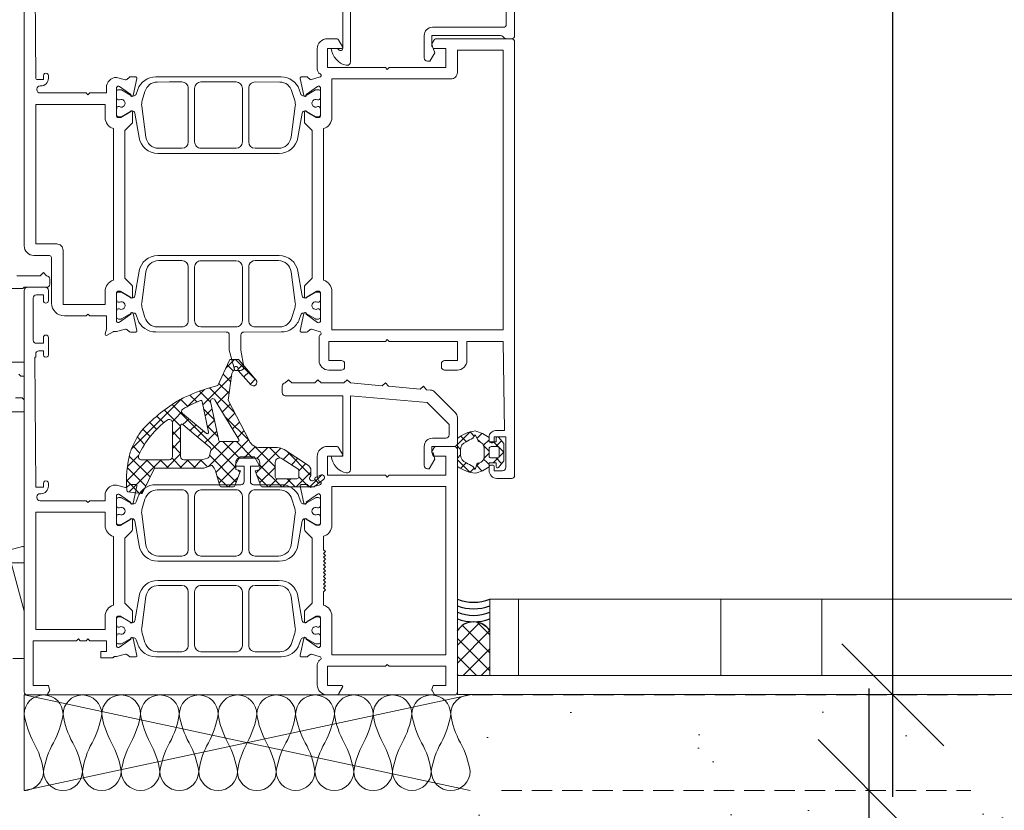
# Model space of a CAD drawing. Header units: millimetres. Extents: x 3652085 to 3778338, y -303702 to -273644.
# Tile 228 of 256: x 3701520 to 3701674, y -287240 to -287115. Entities that reach past the tile are written whole.
import ezdxf

# ---------------------------------------------------------------- set-up
doc = ezdxf.new("R2010")
doc.units = ezdxf.units.MM
doc.header["$PDMODE"] = 34
doc.linetypes.add('HIDDEN2', pattern=[4.7625, 3.175, -1.5875])
for name, color, linetype, lineweight in [('011 Dimension', 16, 'Continuous', 9), ('A-Detl-Thin', 150, 'Continuous', 18), ('DIM-03    (HAUSART)', 111, 'Continuous', 5), ('FINISH-FLOOR   (HAUSART)', 140, 'Continuous', 5), ('G-Detl-Thin', 151, 'Continuous', 25), ('WALL DETAIL (HAUSEART)', 31, 'Continuous', 5)]:
    doc.layers.add(name, color=color, linetype=linetype, lineweight=lineweight)
doc.layers.add('RI-PROFILE', color=7, linetype='Continuous')
doc.layers.add('TRANSOM', color=7, linetype='Continuous')
doc.styles.add('1-20 Eng HA', font='arial.ttf', dxfattribs={"height": 40})
doc.dimstyles.new('1-20 Eng HA', dxfattribs={"dimtxt": 40, "dimasz": 16, "dimexe": 16, "dimexo": 5, "dimgap": 5, "dimtad": 1, "dimdec": 0, "dimlfac": -1, "dimzin": 0, "dimdsep": 46, "dimtxsty": '1-20 Eng HA', "dimblk": 'OBLIQUE', "dimcen": 0.09, "dimdle": 16, "dimclrd": 256, "dimclre": 256, "dimclrt": 256, "dimadec": 0, "dimazin": 0, "dimtfac": 1, "dimtdec": 0, "dimtofl": 0, "dimtmove": 0, "dimatfit": 3, "dimldrblk": 'OBLIQUE', "dimfxl": 1, "dimtolj": 1, "dimtzin": 0, "dimlwe": 0, "dimarcsym": 0})

# ---------------------------------------------------------------- blocks, each defined once
blk = doc.blocks.new('_Oblique')
at = {"color": 0, "linetype": 'ByBlock', "lineweight": -2}
blk.add_line((-0.5, -0.5), (0.5, 0.5), dxfattribs=at)
blk = doc.blocks.new('*D482')
at = {"layer": 'Defpoints', "color": 0, "lineweight": 0, "transparency": 16777216}
for p in [(3701590.24, -287236.42, 14393.65), (3701652.94, -287236.42), (3701590.3, -287306.43)]:
    blk.add_point(p, dxfattribs=at)
at = {"layer": 'DIM-03    (HAUSART)', "lineweight": -2, "transparency": 16777216}
blk.add_line((3701652.94, -287322.43), (3701652.94, -287220.42), dxfattribs=at)
at = {"layer": 'DIM-03    (HAUSART)', "linetype": 'HIDDEN2', "lineweight": 0, "transparency": 16777216}
for p, q in [((3701595.24, -287236.42), (3701668.94, -287236.42)), ((3701595.3, -287306.43), (3701668.94, -287306.43))]:
    blk.add_line(p, q, dxfattribs=at)
at = {"layer": 'DIM-03    (HAUSART)', "lineweight": -2, "transparency": 16777216, "xscale": 16, "yscale": 16, "zscale": 16}
for p, rotation in [((3701652.94, -287236.42), 90), ((3701652.94, -287306.43), 270)]:
    blk.add_blockref('_Oblique', p, dxfattribs=dict(at, rotation=rotation))
at = {"layer": 'DIM-03    (HAUSART)', "lineweight": 0, "transparency": 16777216, "insert": (3701627.51, -287271.42), "char_height": 40, "attachment_point": 5, "rotation": 90, "style": '1-20 Eng HA'}
blk.add_mtext('\\A1;70', dxfattribs=at)
blk = doc.blocks.new('*D487')
at = {"layer": 'Defpoints', "color": 0, "lineweight": 0, "transparency": 16777216}
for p in [(3701585.02, -284941.44, -165606.35), (3701656.69, -284941.44), (3701585.65, -287221.42, -180000)]:
    blk.add_point(p, dxfattribs=at)
at = {"layer": 'DIM-03    (HAUSART)', "lineweight": -2, "transparency": 16777216}
blk.add_line((3701656.69, -287237.42), (3701656.69, -284925.44), dxfattribs=at)
at = {"layer": 'DIM-03    (HAUSART)', "linetype": 'HIDDEN2', "lineweight": 0, "transparency": 16777216}
for p, q in [((3701590.02, -284941.44), (3701672.69, -284941.44)), ((3701590.65, -287221.42), (3701672.69, -287221.42))]:
    blk.add_line(p, q, dxfattribs=at)
at = {"layer": 'DIM-03    (HAUSART)', "lineweight": -2, "transparency": 16777216, "xscale": 16, "yscale": 16, "zscale": 16}
for p, rotation in [((3701656.69, -284941.44), 90), ((3701656.69, -287221.42), 270)]:
    blk.add_blockref('_Oblique', p, dxfattribs=dict(at, rotation=rotation))
at = {"layer": 'DIM-03    (HAUSART)', "lineweight": 0, "transparency": 16777216, "insert": (3701631.27, -286081.43), "char_height": 40, "attachment_point": 5, "rotation": 90, "style": '1-20 Eng HA'}
blk.add_mtext('\\A1;2280', dxfattribs=at)

msp = doc.modelspace()

# ---------------------------------------------------------------- hatches: boundary and pattern name
at = {"layer": 'FINISH-FLOOR   (HAUSART)'}
h = msp.add_hatch(dxfattribs=at)
h.set_pattern_fill('AR-SAND', color=31, scale=0.5)
h.set_pattern_definition([(37.5, (3588762.101, -273794.261), (-0.8000156, 24.470662), [0, -19.304, 0, -21.59, 0, -20.6375]), (7.5, (3588762.1, -273794.26), (22.476164, 35.841255), [0, -10.414, 0, -17.399, 0, -6.6675]), (327.5, (3588746.48, -273794.261), (39.5496185, 0.0718592), [0, -6.35, 0, -22.86, 0, -29.845]), (317.5, (3588746.48, -273794.26), (38.177823, 11.146466), [0, -3.175, 0, -14.986, 0, -17.145])])
h.paths.add_polyline_path([(3701590.3, -287221.37), (3701590.3, -287256.44), (3701951.63, -287256.44), (3701951.63, -287221.37)])
at = {"layer": 'TRANSOM', "linetype": 'Continuous'}
h = msp.add_hatch(dxfattribs=at)
h.set_pattern_fill('_U', color=3, scale=2, angle=45, style=0, double=1, pattern_type=0)
h.set_pattern_definition([(45, (3688142.4866, -285434.009), (-1.41421356, 1.41421356), []), (135, (3688142.4866, -285434.009), (-1.41421356, -1.41421356), [])])
h.paths.add_polyline_path([(3701588.3, -287211.37, -0.559141), (3701593.4, -287211.41), (3701593.4, -287218.37), (3701588.3, -287218.37)])
at = {"layer": 'WALL DETAIL (HAUSEART)'}
h = msp.add_hatch(dxfattribs=at)
h.set_pattern_fill('ANSI32', color=0, scale=5, angle=45)
h.set_pattern_definition([(90, (3585186.52, -277094.26), (-47.625, 0), []), (90, (3585202.395, -277078.386), (-47.625, 0), [])])
h.paths.add_polyline_path([(3701593.4, -287206.39), (3701593.4, -287218.37), (3701951.63, -287218.37), (3701951.63, -287206.4)])

# ---------------------------------------------------------------- linework, layer by layer
at = {"color": 7, "linetype": 'Continuous'}
msp.add_line((3701566.3, -287122.91, -180000), (3701566.3, -287122.91, -180000), dxfattribs=at)
at = {"color": 7, "lineweight": 0, "ltscale": 2}
for p, q in [((3701553.3, -287168.76, -180000), (3701551.95, -287170.11, -180000)), ((3701556.77, -287172.08, -180000), (3701553.45, -287168.76, -180000)), ((3701553.15, -287170.58, -180000), (3701552.18, -287169.61, -180000)), ((3701554.62, -287169.56, -180000), (3701553.86, -287170.32, -180000)), ((3701555.6, -287170.7, -180000), (3701554.79, -287171.51, -180000)), ((3701552.87, -287171.31, -180000), (3701548.32, -287175.86, -180000)), ((3701552.73, -287172.28, -180000), (3701551.51, -287171.07, -180000)), ((3701556.58, -287171.84, -180000), (3701555.8, -287172.63, -180000)), ((3701548.59, -287173.47, -180000), (3701545.87, -287176.19, -180000)), ((3701549.57, -287175.49, -180000), (3701547.82, -287173.74, -180000)), ((3701553.3, -287177.1, -180000), (3701549.41, -287173.21, -180000)), ((3701552.5, -287173.81, -180000), (3701550.6, -287175.7, -180000)), ((3701552.45, -287174.12, -180000), (3701550.85, -287172.52, -180000)), ((3701544.98, -287174.96, -180000), (3701542.27, -287177.67, -180000)), ((3701545.98, -287176.13, -180000), (3701544.86, -287175.02, -180000)), ((3701547.4, -287175.43, -180000), (3701546.31, -287174.35, -180000)), ((3701543.58, -287177.98, -180000), (3701542.3, -287176.7, -180000)), ((3701546.36, -287178.64, -180000), (3701543.54, -287175.82, -180000)), ((3701545.01, -287177.05, -180000), (3701543.98, -287178.08, -180000)), ((3701550.14, -287178.18, -180000), (3701548.46, -287176.49, -180000)), ((3701549.79, -287176.51, -180000), (3701548.69, -287177.61, -180000)), ((3701552.63, -287175.8, -180000), (3701551.4, -287177.03, -180000)), ((3701542.27, -287177.67, -180000), (3701538.7, -287181.24, -180000)), ((3701541.08, -287179.73, -180000), (3701540, -287178.64, -180000)), ((3701542.2, -287178.72, -180000), (3701541.12, -287177.64, -180000)), ((3701543.98, -287178.08, -180000), (3701543.53, -287178.53, -180000)), ((3701544.86, -287179.26, -180000), (3701543.58, -287177.98, -180000)), ((3701545.7, -287178.49, -180000), (3701545.2, -287178.98, -180000)), ((3701546.12, -287178.06, -180000), (3701545.7, -287178.49, -180000)), ((3701547.73, -287180.01, -180000), (3701546.36, -287178.64, -180000)), ((3701550.16, -287178.27, -180000), (3701549.06, -287179.37, -180000)), ((3701555.59, -287181.51, -180000), (3701551.84, -287177.75, -180000)), ((3701553.35, -287177.19, -180000), (3701552.2, -287178.35, -180000)), ((3701554.08, -287178.59, -180000), (3701552.99, -287179.67, -180000)), ((3701540.04, -287180.8, -180000), (3701538.94, -287179.71, -180000)), ((3701544.86, -287179.32, -180000), (3701543.56, -287180.62, -180000)), ((3701544.86, -287181.38, -180000), (3701543.56, -287180.08, -180000)), ((3701547.28, -287179.02, -180000), (3701546.36, -287179.94, -180000)), ((3701548.44, -287179.98, -180000), (3701547.52, -287180.91, -180000)), ((3701553.52, -287185.8, -180000), (3701547.73, -287180.01, -180000)), ((3701550.7, -287180.86, -180000), (3701549.02, -287179.18, -180000)), ((3701550.53, -287180.02, -180000), (3701549.74, -287180.8, -180000)), ((3701554.8, -287179.99, -180000), (3701553.79, -287181, -180000)), ((3701590.25, -287180.17, -180000), (3701589.42, -287181, -180000)), ((3701590.96, -287180.8, -180000), (3701590.31, -287180.15, -180000)), ((3701538.7, -287181.24, -180000), (3701537.14, -287182.8, -180000)), ((3701538.44, -287181.33, -180000), (3701538.06, -287180.94, -180000)), ((3701539.2, -287182.09, -180000), (3701538.44, -287181.33, -180000)), ((3701540.08, -287180.85, -180000), (3701540.04, -287180.8, -180000)), ((3701544.86, -287181.45, -180000), (3701543.56, -287182.75, -180000)), ((3701549.74, -287180.8, -180000), (3701548.68, -287181.87, -180000)), ((3701553.15, -287181.64, -180000), (3701549.23, -287185.56, -180000)), ((3701551.02, -287181.64, -180000), (3701549.6, -287183.07, -180000)), ((3701555.53, -287181.38, -180000), (3701550.39, -287186.52, -180000)), ((3701554.09, -287184.24, -180000), (3701551.49, -287181.64, -180000)), ((3701556.21, -287184.24, -180000), (3701553.61, -287181.64, -180000)), ((3701589.42, -287181, -180000), (3701588.3, -287182.11, -180000)), ((3701589.32, -287181.29, -180000), (3701588.83, -287180.8, -180000)), ((3701589.69, -287181.66, -180000), (3701589.32, -287181.29, -180000)), ((3701592.16, -287180.37, -180000), (3701591.39, -287181.14, -180000)), ((3701591.87, -287181.71, -180000), (3701591.49, -287181.33, -180000)), ((3701593.3, -287181.36, -180000), (3701592.42, -287182.24, -180000)), ((3701593.3, -287181.02, -180000), (3701593.25, -287180.97, -180000)), ((3701595.6, -287183.32, -180000), (3701593.96, -287181.68, -180000)), ((3701595.23, -287181.55, -180000), (3701594.34, -287182.43, -180000)), ((3701538.44, -287183.45, -180000), (3701537.33, -287182.34, -180000)), ((3701544.86, -287183.5, -180000), (3701543.56, -287182.2, -180000)), ((3701556.52, -287182.51, -180000), (3701554.79, -287184.24, -180000)), ((3701559.71, -287185.62, -180000), (3701556.45, -287182.37, -180000)), ((3701556.6, -287182.44, -180000), (3701556.52, -287182.51, -180000)), ((3701558.56, -287182.59, -180000), (3701557.52, -287183.63, -180000)), ((3701560.6, -287182.67, -180000), (3701558.53, -287184.75, -180000)), ((3701560.44, -287184.23, -180000), (3701558.79, -287182.59, -180000)), ((3701565.3, -287186.97, -180000), (3701561.46, -287183.13, -180000)), ((3701588.82, -287182.9, -180000), (3701588.3, -287182.39, -180000)), ((3701593.3, -287183.14, -180000), (3701592.43, -287182.27, -180000)), ((3701595.6, -287183.3, -180000), (3701594.8, -287184.1, -180000)), ((3701539.66, -287184.52, -180000), (3701536.33, -287187.85, -180000)), ((3701538.28, -287183.78, -180000), (3701536.49, -287185.57, -180000)), ((3701541.79, -287184.52, -180000), (3701536.76, -287189.55, -180000)), ((3701540.08, -287187.21, -180000), (3701536.79, -287183.92, -180000)), ((3701540.81, -287185.82, -180000), (3701539.51, -287184.52, -180000)), ((3701542.93, -287185.82, -180000), (3701541.63, -287184.52, -180000)), ((3701544.86, -287183.57, -180000), (3701542.61, -287185.82, -180000)), ((3701545.05, -287185.82, -180000), (3701543.5, -287184.26, -180000)), ((3701546.03, -287184.52, -180000), (3701544.73, -287185.82, -180000)), ((3701547.17, -287185.82, -180000), (3701545.87, -287184.52, -180000)), ((3701548.15, -287184.52, -180000), (3701546.85, -287185.82, -180000)), ((3701549.09, -287185.61, -180000), (3701548, -287184.52, -180000)), ((3701553.6, -287188.01, -180000), (3701549.41, -287183.81, -180000)), ((3701557.52, -287183.63, -180000), (3701556.89, -287184.27, -180000)), ((3701558.53, -287184.75, -180000), (3701557.3, -287185.98, -180000)), ((3701561.95, -287183.45, -180000), (3701560.95, -287184.45, -180000)), ((3701563.24, -287184.28, -180000), (3701562.24, -287185.28, -180000)), ((3701588.82, -287183.72, -180000), (3701588.3, -287184.24, -180000)), ((3701590.26, -287186.46, -180000), (3701588.3, -287184.51, -180000)), ((3701592.96, -287184.92, -180000), (3701592.43, -287184.39, -180000)), ((3701593.3, -287183.48, -180000), (3701592.46, -287184.32, -180000)), ((3701594.71, -287184.19, -180000), (3701593.91, -287184.98, -180000)), ((3701595.25, -287185.1, -180000), (3701594.39, -287184.23, -180000)), ((3701539.39, -287188.64, -180000), (3701536.47, -287185.72, -180000)), ((3701553.52, -287185.52, -180000), (3701550.87, -287188.17, -180000)), ((3701554.17, -287186.45, -180000), (3701553.83, -287186.11, -180000)), ((3701557.23, -287186.05, -180000), (3701556.69, -287186.58, -180000)), ((3701559.53, -287185.87, -180000), (3701557.26, -287188.14, -180000)), ((3701560.72, -287188.76, -180000), (3701557.3, -287185.33, -180000)), ((3701559.71, -287185.69, -180000), (3701559.53, -287185.87, -180000)), ((3701564.53, -287185.11, -180000), (3701563.41, -287186.23, -180000)), ((3701589.67, -287184.98, -180000), (3701588.8, -287185.86, -180000)), ((3701590.94, -287185.84, -180000), (3701590.3, -287186.47, -180000)), ((3701591.79, -287184.99, -180000), (3701591.26, -287185.52, -180000)), ((3701592.17, -287186.25, -180000), (3701591.3, -287185.38, -180000)), ((3701593.3, -287185.26, -180000), (3701592.96, -287184.92, -180000)), ((3701593.3, -287185.6, -180000), (3701593.2, -287185.7, -180000)), ((3701538.42, -287189.79, -180000), (3701536.33, -287187.71, -180000)), ((3701552.24, -287188.76, -180000), (3701550.55, -287187.08, -180000)), ((3701553.86, -287187.29, -180000), (3701552.39, -287188.76, -180000)), ((3701558.6, -287188.76, -180000), (3701556.84, -287187, -180000)), ((3701560.03, -287187.49, -180000), (3701558.76, -287188.76, -180000)), ((3701562.15, -287187.49, -180000), (3701560.88, -287188.76, -180000)), ((3701562.84, -287188.76, -180000), (3701561.58, -287187.49, -180000)), ((3701565.31, -287186.45, -180000), (3701563, -287188.76, -180000)), ((3701564.96, -287188.76, -180000), (3701563.41, -287187.2, -180000)), ((3701567.01, -287186.87, -180000), (3701565.12, -287188.76, -180000)), ((3701566.53, -287188.21, -180000), (3701565.9, -287187.58, -180000)), ((3701539.01, -287189.41, -180000), (3701538.61, -287189.82, -180000))]:
    msp.add_line(p, q, dxfattribs=at)
at = {"color": 7, "lineweight": 0, "ltscale": 2, "elevation": -180000}
for points in [[(3701521.95, -287104.43), (3701522.1, -287124.64, 0.412055), (3701522.3, -287124.83), (3701523.3, -287124.83), (3701523.3, -287124.24, -1.00125), (3701524.1, -287124.23), (3701524.1, -287124.63, -0.414214), (3701522.9, -287125.83), (3701522.8, -287125.83, 0.414214), (3701522.3, -287126.33), (3701522.3, -287126.43, 0.414214), (3701522.8, -287126.93), (3701530, -287126.93), (3701530.3, -287127.23), (3701530.6, -287126.93), (3701533.2, -287126.93), (3701533.2, -287126.09, -0.414214), (3701534.8, -287124.49), (3701536.22, -287124.85, 0.248868), (3701536.4, -287124.81), (3701536.84, -287124.46, -0.171386), (3701536.97, -287124.41), (3701537.8, -287124.41, -0.479656), (3701537.99, -287124.65), (3701537.4, -287127.32, -1.18732), (3701537.03, -287127.2), (3701535.27, -287125.94, 0.522696), (3701534.8, -287126.09), (3701534.8, -287130.6, 0.414214), (3701535, -287130.8), (3701535.35, -287130.8, 0.131688), (3701535.45, -287130.77), (3701536.9, -287129.93, -1), (3701537.3, -287129.93), (3701537.3, -287131.43, -0.17265), (3701537.19, -287131.75), (3701536.1, -287132.84), (3701536.1, -287156.03), (3701537.19, -287157.12, -0.17265), (3701537.3, -287157.43), (3701537.3, -287158.93, -1), (3701536.9, -287158.93), (3701535.45, -287158.1, 0.131688), (3701535.35, -287158.07), (3701535, -287158.07, 0.414214), (3701534.8, -287158.27), (3701534.8, -287162.78, 0.522696), (3701535.27, -287162.93), (3701537.03, -287161.67, -1.18732), (3701537.4, -287161.55), (3701537.99, -287164.22, -0.479656), (3701537.8, -287164.46), (3701536.97, -287164.46, -0.171386), (3701536.84, -287164.41), (3701536.4, -287164.06, 0.248868), (3701536.22, -287164.02), (3701534.8, -287164.38), (3701534.35, -287164.38, 0.131627), (3701534.25, -287164.41), (3701533.3, -287164.96, -0.66317), (3701533.01, -287164.74), (3701533.19, -287164, 0.062522), (3701533.2, -287163.95), (3701533.2, -287161.93), (3701530.6, -287161.93), (3701530.3, -287161.63), (3701530, -287161.93), (3701526.6, -287161.93, -0.41421), (3701524.6, -287159.93), (3701524.6, -287152.93, 0.414214), (3701524.1, -287152.43), (3701521.8, -287152.43, -0.414214), (3701520.3, -287150.93), (3701520.3, -287150.93), (3701520.3, -287093.93, -0.414214)], [(3701595.83, -287096.4), (3701595.99, -287116.13, -0.416523), (3701595.49, -287116.63), (3701584.4, -287116.63, 0.414161), (3701583.1, -287117.93), (3701583.1, -287121.44, 0.414214), (3701583.6, -287121.94), (3701584, -287121.94), (3701584.75, -287120.64), (3701584.39, -287119.64), (3701584.3, -287119.64), (3701584.3, -287117.93), (3701595.09, -287117.93, -0.19885), (3701595.44, -287118.08), (3701595.65, -287118.29, 0.19885), (3701596.01, -287118.43), (3701596.8, -287118.43, 0.414227), (3701597.3, -287117.93), (3701597.3, -287093.93, 0.4142)], [(3701570.3, -287095.64), (3701570.3, -287119.93, -0.739503), (3701569.67, -287120.15, 0.242223), (3701569.26, -287119.94), (3701568.51, -287119.94, 0.326592), (3701570.86, -287122.58, 0.49432), (3701571.5, -287122.08), (3701571.5, -287095.78, -0.416011)]]:
    msp.add_lwpolyline(points, format="xyb", dxfattribs=at)
for points in [[(3701597.3, -287118.93), (3701597.3, -287186.93, -0.414214), (3701596.8, -287187.43), (3701594.5, -287187.43, -0.414214), (3701593.3, -287186.23), (3701593.3, -287185.63, -0.414214), (3701593.6, -287185.33), (3701593.8, -287185.33, -0.414214), (3701594.1, -287185.63), (3701594.1, -287186.23), (3701595.4, -287186.23, 0.414214), (3701595.9, -287185.73), (3701595.9, -287180.93), (3701594.1, -287180.93), (3701594.1, -287181.53, -0.414214), (3701593.8, -287181.83), (3701593.6, -287181.83, -0.414214), (3701593.3, -287181.53), (3701593.3, -287180.93, -0.414214), (3701594.3, -287179.93), (3701595.7, -287179.93), (3701595.5, -287165.93), (3701589.8, -287165.93), (3701589.8, -287168.93, -0.414214), (3701588.3, -287170.43), (3701586.3, -287170.43, -0.414214), (3701585.8, -287169.93), (3701585.8, -287169.43, -0.414214), (3701586.3, -287168.93), (3701588.3, -287168.93), (3701588.3, -287165.93), (3701577.6, -287165.93), (3701577.3, -287165.63), (3701577, -287165.93), (3701568.1, -287165.93), (3701568.1, -287168.93), (3701570.1, -287168.93, -0.414214), (3701570.6, -287169.43), (3701570.6, -287169.93, -0.414214), (3701570.1, -287170.43), (3701568.1, -287170.43, -0.414214), (3701566.6, -287168.93), (3701566.6, -287165.14, -0.299438), (3701566.72, -287164.96, 0.8147), (3701566.6, -287164.38), (3701565.38, -287164.02, 0.248868), (3701565.2, -287164.06), (3701564.76, -287164.42, -0.171386), (3701564.63, -287164.46), (3701563.8, -287164.46, -0.479656), (3701563.61, -287164.22), (3701564.2, -287161.55, -1.18732), (3701564.57, -287161.67), (3701566.33, -287162.94, 0.522696), (3701566.8, -287162.78), (3701566.8, -287158.27, 0.414214), (3701566.6, -287158.07), (3701566.25, -287158.07, 0.131688), (3701566.15, -287158.1), (3701564.7, -287158.94, -1), (3701564.3, -287158.94), (3701564.3, -287157.44, -0.17265), (3701564.41, -287157.12), (3701565.5, -287156.03), (3701565.5, -287132.84), (3701564.41, -287131.75, -0.17265), (3701564.3, -287131.43), (3701564.3, -287129.93, -1), (3701564.7, -287129.93), (3701566.15, -287130.77, 0.131688), (3701566.25, -287130.8), (3701566.6, -287130.8, 0.414214), (3701566.8, -287130.6), (3701566.8, -287126.08, 0.522696), (3701566.33, -287125.93), (3701564.57, -287127.2, -1.18732), (3701564.2, -287127.32), (3701563.61, -287124.65, -0.479656), (3701563.8, -287124.41), (3701564.63, -287124.41, -0.171386), (3701564.76, -287124.45), (3701565.2, -287124.81, 0.248868), (3701565.38, -287124.84), (3701566.6, -287124.48, 0.879905), (3701566.68, -287123.89, -0.186234), (3701566.56, -287123.81, -0.146116), (3701566.3, -287122.93), (3701566.3, -287120.03, -0.414214), (3701567.9, -287118.43), (3701569.29, -287118.43, -0.267946), (3701569.72, -287118.68), (3701570.27, -287119.63, -0.57735), (3701570.1, -287119.93), (3701567.9, -287119.93), (3701567.9, -287122.93), (3701577, -287122.93), (3701577.3, -287123.23), (3701577.6, -287122.93), (3701586.5, -287122.93), (3701586.5, -287119.93), (3701584.5, -287119.93), (3701584.32, -287119.26, -0.198991), (3701584.34, -287119.11), (3701584.59, -287118.68, -0.267858), (3701585.02, -287118.43), (3701596.8, -287118.43, -0.414214), (3701597.3, -287118.93)], [(3701595.5, -287142.18), (3701595.5, -287120.23), (3701588.3, -287120.23), (3701588.3, -287123.73, -0.414214), (3701587.3, -287124.73), (3701568.6, -287124.73), (3701568.6, -287130.8, -0.333976), (3701567.3, -287132.53), (3701567.3, -287156.34, -0.333976), (3701568.6, -287158.07), (3701568.6, -287164.13), (3701595.5, -287164.13), (3701595.5, -287142.18)], [(3701540.94, -287124.42), (3701560.66, -287124.42, -0.315172), (3701563.48, -287126.39), (3701563.74, -287127.1, 0.466299), (3701564.46, -287127.36), (3701566.01, -287126.46, -0.131644), (3701566.11, -287126.43), (3701566.5, -287126.43, -0.414214), (3701566.8, -287126.73), (3701566.8, -287127.6), (3701566.75, -287127.87, -0.363799), (3701566.55, -287128.03), (3701566.34, -287128.03, 1.696128), (3701566.34, -287129.08), (3701566.55, -287129.08, -0.363979), (3701566.75, -287129.25), (3701566.8, -287129.52), (3701566.8, -287130.38, -0.414214), (3701566.5, -287130.68), (3701566.11, -287130.68, -0.131641), (3701566.01, -287130.66), (3701564.5, -287129.78, 0.127337), (3701564.4, -287129.75), (3701564.35, -287129.75, 0.363431), (3701563.96, -287130.08), (3701563.27, -287133.94, -0.363431), (3701560.32, -287136.42), (3701541.28, -287136.42, -0.363431), (3701538.33, -287133.94), (3701537.64, -287130.08, 0.363431), (3701537.25, -287129.75), (3701537.2, -287129.75, 0.127337), (3701537.1, -287129.78), (3701535.59, -287130.66, -0.131641), (3701535.49, -287130.68), (3701535.1, -287130.68, -0.414214), (3701534.8, -287130.38), (3701534.8, -287129.52), (3701534.85, -287129.25, -0.363979), (3701535.04, -287129.08), (3701535.26, -287129.08, 1.696128), (3701535.26, -287128.03), (3701535.04, -287128.03, -0.363799), (3701534.85, -287127.87), (3701534.8, -287127.6), (3701534.8, -287126.73, -0.414214), (3701535.1, -287126.43), (3701535.49, -287126.43, -0.131644), (3701535.59, -287126.46), (3701537.14, -287127.36, 0.466299), (3701537.86, -287127.1), (3701538.12, -287126.39, -0.315172), (3701540.94, -287124.42)], [(3701543.12, -287125.21), (3701541.19, -287125.22, 0.338057), (3701539.26, -287126.69), (3701538.82, -287128.14, 0.107262), (3701538.75, -287128.99), (3701539.41, -287133.88, 0.375764), (3701541.39, -287135.62), (3701545.05, -287135.62, 0.414082), (3701546.05, -287134.62), (3701546.05, -287126.21, 0.414362), (3701545.05, -287125.21), (3701543.12, -287125.21)], [(3701550.8, -287125.21), (3701548.05, -287125.21, 0.414065), (3701547.05, -287126.21), (3701547.05, -287134.61, 0.414345), (3701548.05, -287135.61), (3701553.55, -287135.61, 0.414082), (3701554.55, -287134.61), (3701554.55, -287126.21, 0.41423), (3701553.55, -287125.21), (3701550.8, -287125.21)], [(3701558.38, -287135.62), (3701560.21, -287135.62, 0.375764), (3701562.19, -287133.88), (3701562.85, -287128.99, 0.107262), (3701562.78, -287128.14), (3701562.34, -287126.69, 0.338057), (3701560.41, -287125.22), (3701556.55, -287125.21, 0.414362), (3701555.55, -287126.21), (3701555.55, -287134.62, 0.414082), (3701556.55, -287135.62), (3701558.38, -287135.62)], [(3701522.1, -287139.68), (3701522.1, -287150.63), (3701525.4, -287150.63, -0.414214), (3701526.4, -287151.63), (3701526.4, -287160.13), (3701533, -287160.13), (3701533, -287158.07, -0.333976), (3701534.3, -287156.34), (3701534.3, -287132.53, -0.333976), (3701533, -287130.8), (3701533, -287128.73), (3701522.1, -287128.73), (3701522.1, -287139.68)], [(3701541.28, -287152.45), (3701560.32, -287152.45, -0.363431), (3701563.27, -287154.93), (3701563.96, -287158.78, 0.363431), (3701564.35, -287159.11), (3701564.4, -287159.11, 0.127337), (3701564.5, -287159.09), (3701566.01, -287158.21, -0.131641), (3701566.11, -287158.18), (3701566.5, -287158.18, -0.414214), (3701566.8, -287158.48), (3701566.8, -287159.35), (3701566.75, -287159.62, -0.363979), (3701566.55, -287159.78), (3701566.34, -287159.78, 1.696128), (3701566.34, -287160.83), (3701566.55, -287160.83, -0.363799), (3701566.75, -287161), (3701566.8, -287161.27), (3701566.8, -287162.13, -0.414214), (3701566.5, -287162.43), (3701566.11, -287162.43, -0.131644), (3701566.01, -287162.41), (3701564.46, -287161.51, 0.466299), (3701563.74, -287161.77), (3701563.48, -287162.48, -0.153856), (3701562.38, -287163.91, -0.153856), (3701560.66, -287164.45), (3701554.8, -287164.46, 0.413718), (3701554.3, -287164.96), (3701554.3, -287167.33), (3701554.77, -287169.9, -0.464204), (3701554.27, -287170.48), (3701553.35, -287170.48), (3701552.5, -287167.33), (3701552.5, -287164.96, 0.414112), (3701552.01, -287164.46), (3701540.94, -287164.45, -0.315172), (3701538.12, -287162.48), (3701537.86, -287161.77, 0.466299), (3701537.14, -287161.51), (3701535.59, -287162.41, -0.131644), (3701535.49, -287162.43), (3701535.1, -287162.43, -0.414214), (3701534.8, -287162.13), (3701534.8, -287161.27), (3701534.85, -287161, -0.363799), (3701535.04, -287160.83), (3701535.26, -287160.83, 1.696128), (3701535.26, -287159.78), (3701535.04, -287159.78, -0.363979), (3701534.85, -287159.62), (3701534.8, -287159.35), (3701534.8, -287158.48, -0.414214), (3701535.1, -287158.18), (3701535.49, -287158.18, -0.131641), (3701535.59, -287158.21), (3701537.1, -287159.09, 0.127337), (3701537.2, -287159.11), (3701537.25, -287159.11, 0.363431), (3701537.64, -287158.78), (3701538.33, -287154.93, -0.363431), (3701541.28, -287152.45)], [(3701543.12, -287163.65), (3701545.05, -287163.66, 0.414362), (3701546.05, -287162.66), (3701546.05, -287154.25, 0.414082), (3701545.05, -287153.25), (3701541.39, -287153.25, 0.375764), (3701539.41, -287154.99), (3701538.75, -287159.88, 0.107262), (3701538.82, -287160.72), (3701539.26, -287162.18, 0.338057), (3701541.19, -287163.65), (3701543.12, -287163.65)], [(3701554.55, -287154.26, 0.414082), (3701553.55, -287153.26), (3701548.05, -287153.26, 0.414345), (3701547.05, -287154.26), (3701547.05, -287162.66, 0.414065), (3701548.05, -287163.66), (3701553.55, -287163.66, 0.41423), (3701554.55, -287162.66), (3701554.55, -287154.26)], [(3701556.55, -287153.25, 0.303255), (3701555.62, -287153.87, 0.098463), (3701555.55, -287154.25), (3701555.55, -287162.66, 0.414362), (3701556.55, -287163.66), (3701560.41, -287163.65, 0.338057), (3701562.34, -287162.18), (3701562.78, -287160.72, 0.107262), (3701562.85, -287159.88), (3701562.19, -287154.99, 0.375764), (3701560.21, -287153.25), (3701556.55, -287153.25)], [(3701520.3, -287220.93), (3701520.3, -287157.93, -0.414214), (3701520.8, -287157.43), (3701523.6, -287157.43, -0.414214), (3701524.1, -287157.93), (3701524.1, -287159.53, -1), (3701523.3, -287159.53), (3701523.3, -287158.63), (3701522.2, -287158.63, 0.414214), (3701521.7, -287159.13), (3701521.7, -287165.73, 0.414214), (3701522.2, -287166.23), (3701523.3, -287166.23), (3701523.3, -287165.33, -1), (3701524.1, -287165.33), (3701524.1, -287168.03, -1.00001), (3701523.3, -287168.03), (3701523.3, -287167.43), (3701522.6, -287167.43, 0.414214), (3701522.1, -287167.93), (3701522.1, -287168.43), (3701521.95, -287168.43), (3701522.1, -287188.83), (3701523.3, -287188.83), (3701523.3, -287188.24, -1.00125), (3701524.1, -287188.23), (3701524.1, -287188.63, -0.414214), (3701522.9, -287189.83), (3701522.8, -287189.83, 0.414214), (3701522.3, -287190.33), (3701522.3, -287190.43, 0.414214), (3701522.8, -287190.93), (3701530, -287190.93), (3701530.3, -287191.23), (3701530.6, -287190.93), (3701533, -287190.93), (3701533, -287190.09, -0.414214), (3701534.6, -287188.49), (3701534.8, -287188.49), (3701536.22, -287188.85, 0.248868), (3701536.4, -287188.81), (3701536.84, -287188.46, -0.171386), (3701536.97, -287188.41), (3701537.8, -287188.41, -0.479656), (3701537.99, -287188.65), (3701537.4, -287191.32, -1.18732), (3701537.03, -287191.2), (3701535.27, -287189.94, 0.522696), (3701534.8, -287190.09), (3701534.8, -287194.6, 0.414214), (3701535, -287194.8), (3701535.35, -287194.8, 0.131688), (3701535.45, -287194.77), (3701536.9, -287193.93, -1), (3701537.3, -287193.93), (3701537.3, -287195.43, -0.198912), (3701537.15, -287195.79), (3701536.1, -287196.84), (3701536.1, -287207.03), (3701537.19, -287208.12, -0.17265), (3701537.3, -287208.43), (3701537.3, -287209.93, -1), (3701536.9, -287209.93), (3701535.45, -287209.1, 0.131688), (3701535.35, -287209.07), (3701535, -287209.07, 0.414214), (3701534.8, -287209.27), (3701534.8, -287213.78, 0.522696), (3701535.27, -287213.93), (3701537.03, -287212.67, -1.18732), (3701537.4, -287212.55), (3701537.99, -287215.22, -0.479656), (3701537.8, -287215.46), (3701536.97, -287215.46, -0.171386), (3701536.84, -287215.41), (3701536.4, -287215.06, 0.248868), (3701536.22, -287215.02), (3701534.8, -287215.38), (3701534.4, -287215.38, -0.414214), (3701534.2, -287215.58), (3701532.3, -287215.58), (3701532.3, -287214.58), (3701533.2, -287214.58), (3701533.2, -287212.93), (3701530.6, -287212.93), (3701530.3, -287212.63), (3701530, -287212.93), (3701529.1, -287212.93), (3701528.8, -287212.63), (3701528.5, -287212.93), (3701521.7, -287212.93), (3701521.7, -287219.93), (3701524.11, -287219.93), (3701524.29, -287220.6, -0.198674), (3701524.27, -287220.76), (3701524.03, -287221.18, -0.267999), (3701523.59, -287221.43), (3701520.8, -287221.43, -0.414214), (3701520.3, -287220.93)], [(3701536.95, -287183.32, -0.037771), (3701537.7, -287181.57, -0.037771), (3701538.71, -287179.96, -0.034603), (3701541.35, -287177.45, -0.034603), (3701544.3, -287175.33, -0.03401), (3701546.28, -287174.36, -0.042848), (3701550.7, -287172.86), (3701552.51, -287168.88, -0.293706), (3701552.7, -287168.76), (3701553.85, -287168.76, -0.219109), (3701554, -287168.83), (3701556.71, -287172, -0.98769), (3701555.89, -287172.73), (3701553.88, -287170.49, -0.214808), (3701553.85, -287170.41), (3701553.88, -287170.19, 1.000177), (3701553.28, -287170.13), (3701553.25, -287170.41, -0.203939), (3701553.15, -287170.58, 0.194807), (3701552.92, -287170.97), (3701552.3, -287175.16), (3701555.59, -287181.51, 0.137361), (3701556.33, -287182.3, 0.137361), (3701557.37, -287182.59), (3701560.03, -287182.59, -0.144471), (3701561.12, -287182.91), (3701564.78, -287185.28, -0.267949), (3701565.31, -287186.19), (3701565.31, -287186.89, -0.196262), (3701565.22, -287187.11, 1.358418), (3701565.93, -287187.48, -0.245415), (3701566.11, -287187.25), (3701566.84, -287186.91, -0.889946), (3701567.28, -287187.62), (3701565.95, -287188.67, -0.168878), (3701565.69, -287188.76), (3701557.63, -287188.76, -0.315341), (3701557.43, -287188.62), (3701556.56, -287186.23), (3701557.3, -287186.03), (3701557.3, -287185.02, 0.212432), (3701556.86, -287184.24), (3701553.96, -287184.24, 0.150444), (3701553.59, -287184.67, 0.093981), (3701553.52, -287185.02), (3701553.52, -287186.03), (3701554.25, -287186.23), (3701553.38, -287188.62, -0.315299), (3701553.18, -287188.76), (3701551.19, -287188.76, -0.334813), (3701550.99, -287188.61), (3701550.32, -287186.27, 0.125222), (3701549.82, -287185.42, 0.288651), (3701549.72, -287185.39), (3701548.48, -287185.82), (3701540.75, -287185.82), (3701538.87, -287189.71, -0.326691), (3701538.66, -287189.82), (3701536.56, -287189.52, -0.34898), (3701536.39, -287189.34, -0.088383), (3701536.95, -287183.32)], [(3701547.02, -287178.8), (3701548.91, -287180.37, 0.319056), (3701549.14, -287180.39, 0.319056), (3701549.23, -287180.17), (3701548.22, -287175.35, 0.465262), (3701547.95, -287175.2, 0.044321), (3701545.21, -287176.58, 0.519599), (3701545.13, -287177.23), (3701547.02, -287178.8)], [(3701550.83, -287181.49, 0.354754), (3701551.03, -287181.64), (3701553.83, -287181.64, 0.583728), (3701554, -287181.34), (3701550.24, -287175.1, 0.844982), (3701549.55, -287175.37), (3701550.83, -287181.49)], [(3701542.76, -287178.28, 0.128799), (3701538.26, -287183.82, 0.539644), (3701538.72, -287184.52), (3701543.06, -287184.52, 0.414225), (3701543.56, -287184.02), (3701543.56, -287178.68, 0.614186), (3701542.76, -287178.28)], [(3701547.32, -287180.74), (3701545.19, -287178.97, 0.635189), (3701544.86, -287179.12), (3701544.86, -287184.02, 0.41422), (3701545.36, -287184.52), (3701548.17, -287184.52), (3701548.34, -287184.49), (3701549.06, -287184.24, 0.251568), (3701549.38, -287183.9), (3701549.61, -287183.02, 0.290915), (3701549.45, -287182.51), (3701547.32, -287180.74)], [(3701591.09, -287179.99, 0.069459), (3701589.61, -287180.39, 0.069459), (3701588.3, -287181.18, -0.000593), (3701588.3, -287185.54, 0.122996), (3701591.09, -287186.63, 0.041051), (3701592.24, -287186.22, 0.041051), (3701593.3, -287185.63), (3701593.3, -287184.98), (3701594.4, -287184.98), (3701594.4, -287185.57, 0.680876), (3701594.75, -287185.71), (3701595.6, -287184.68), (3701595.6, -287181.98), (3701594.75, -287180.96, 0.680876), (3701594.4, -287181.1), (3701594.4, -287181.68), (3701593.3, -287181.68), (3701593.3, -287181, 0.083739), (3701591.09, -287179.99)], [(3701588.82, -287182.98, -0.327724), (3701589.67, -287181.67, 0.018786), (3701590.72, -287181.12), (3701591.09, -287180.61), (3701591.4, -287181.16, -0.004698), (3701591.65, -287181.65, -0.188328), (3701592.28, -287182.02, -0.16928), (3701592.5, -287182.64), (3701592.5, -287184.03, -0.162938), (3701592.3, -287184.63, -0.194317), (3701591.66, -287185.02, -0.010338), (3701591.4, -287185.05), (3701591.09, -287186.05), (3701590.71, -287185.54, -0.002095), (3701589.72, -287185, -0.349495), (3701588.82, -287183.69), (3701588.82, -287182.98)], [(3701588.3, -287182.92), (3701588.3, -287220.92, -0.198913), (3701588.15, -287221.28, -0.198913), (3701587.8, -287221.42), (3701585.02, -287221.42, -0.267858), (3701584.59, -287221.17), (3701584.34, -287220.74, -0.198991), (3701584.32, -287220.59), (3701584.5, -287219.92), (3701586.5, -287219.92), (3701586.5, -287216.92), (3701577.6, -287216.92), (3701577.3, -287216.62), (3701577, -287216.92), (3701567.9, -287216.92), (3701567.9, -287219.92), (3701570.1, -287219.92, -0.57735), (3701570.27, -287220.22), (3701569.72, -287221.17, -0.267946), (3701569.29, -287221.42), (3701567.9, -287221.42, -0.413824), (3701566.3, -287219.82), (3701566.3, -287216.92, -0.146116), (3701566.56, -287216.05, -0.186234), (3701566.68, -287215.96, 0.879905), (3701566.6, -287215.37), (3701565.38, -287215.01, 0.248868), (3701565.2, -287215.05), (3701564.76, -287215.4, -0.171386), (3701564.63, -287215.45), (3701563.8, -287215.45, -0.479656), (3701563.61, -287215.2), (3701564.2, -287212.54, -1.18732), (3701564.57, -287212.66), (3701566.33, -287213.92, 0.522696), (3701566.8, -287213.77), (3701566.8, -287209.26, 0.414214), (3701566.6, -287209.06), (3701566.25, -287209.06, 0.131688), (3701566.15, -287209.08), (3701564.7, -287209.92, -1), (3701564.3, -287209.92), (3701564.3, -287208.42, -0.17265), (3701564.41, -287208.11), (3701565.5, -287207.02), (3701565.5, -287196.83), (3701564.45, -287195.78, -0.198986), (3701564.3, -287195.42), (3701564.3, -287193.92, -1), (3701564.7, -287193.92), (3701566.15, -287194.76, 0.131688), (3701566.25, -287194.79), (3701566.6, -287194.79, 0.414214), (3701566.8, -287194.59), (3701566.8, -287190.07, 0.541749), (3701566.32, -287189.93), (3701564.57, -287191.18, -1.18732), (3701564.2, -287191.31), (3701563.61, -287188.64, -0.479656), (3701563.8, -287188.4), (3701564.63, -287188.4, -0.171386), (3701564.76, -287188.44), (3701565.2, -287188.8, 0.248868), (3701565.38, -287188.83), (3701566.6, -287188.47, 0.879905), (3701566.68, -287187.88, -0.186234), (3701566.56, -287187.8, -0.146116), (3701566.3, -287186.92), (3701566.3, -287184.02, -0.414214), (3701567.9, -287182.42), (3701569.29, -287182.42, -0.267946), (3701569.72, -287182.67), (3701570.27, -287183.62, -0.57735), (3701570.1, -287183.92), (3701567.9, -287183.92), (3701567.9, -287186.92), (3701577, -287186.92), (3701577.3, -287187.22), (3701577.6, -287186.92), (3701586.5, -287186.92), (3701586.5, -287183.92), (3701584.5, -287183.92), (3701584.32, -287183.25, -0.198991), (3701584.34, -287183.1), (3701584.59, -287182.67, -0.267858), (3701585.02, -287182.42), (3701587.8, -287182.42, -0.414214), (3701588.3, -287182.92)], [(3701593.6, -287184.23, -0.414224), (3701593.3, -287183.93), (3701593.3, -287182.73, -0.414214), (3701593.6, -287182.43), (3701594.55, -287182.43, -0.414214), (3701594.85, -287182.73), (3701594.85, -287183.93, -0.414224), (3701594.55, -287184.23), (3701593.6, -287184.23)], [(3701538.33, -287197.96), (3701537.64, -287194.1, 0.363431), (3701537.25, -287193.77), (3701537.2, -287193.77, 0.127337), (3701537.1, -287193.8), (3701535.59, -287194.67, -0.131641), (3701535.49, -287194.7), (3701535.1, -287194.7, -0.414214), (3701534.8, -287194.4), (3701534.8, -287193.54), (3701534.85, -287193.27, -0.363979), (3701535.04, -287193.1), (3701535.26, -287193.1, 1.696128), (3701535.26, -287192.05), (3701535.04, -287192.05, -0.363799), (3701534.85, -287191.89), (3701534.8, -287191.62), (3701534.8, -287190.75, -0.414214), (3701535.1, -287190.45), (3701535.49, -287190.45, -0.131644), (3701535.59, -287190.48), (3701537.14, -287191.38, 0.466299), (3701537.86, -287191.11), (3701538.12, -287190.41, -0.153856), (3701539.22, -287188.98, -0.153856), (3701540.94, -287188.43), (3701554.31, -287188.43, 0.414117), (3701554.81, -287187.93), (3701554.81, -287185.53), (3701553.66, -287185.53, -0.577331), (3701553.48, -287185.23), (3701554.12, -287184.13, -0.267965), (3701554.29, -287184.03), (3701556.33, -287184.03, -0.267965), (3701556.5, -287184.13), (3701557.14, -287185.23, -0.577331), (3701556.96, -287185.53), (3701555.81, -287185.53), (3701555.81, -287187.93, 0.414345), (3701556.31, -287188.43), (3701560.66, -287188.43, -0.315172), (3701563.48, -287190.41), (3701563.74, -287191.11, 0.466299), (3701564.46, -287191.38), (3701566.01, -287190.48, -0.131644), (3701566.11, -287190.45), (3701566.5, -287190.45, -0.414214), (3701566.8, -287190.75), (3701566.8, -287191.62), (3701566.75, -287191.89, -0.363799), (3701566.55, -287192.05), (3701566.34, -287192.05, 1.696128), (3701566.34, -287193.1), (3701566.55, -287193.1, -0.363979), (3701566.75, -287193.27), (3701566.8, -287193.54), (3701566.8, -287194.4, -0.414214), (3701566.5, -287194.7), (3701566.11, -287194.7, -0.131641), (3701566.01, -287194.67), (3701564.5, -287193.8, 0.127337), (3701564.4, -287193.77), (3701564.35, -287193.77, 0.363431), (3701563.96, -287194.1), (3701563.27, -287197.96, -0.363431), (3701560.32, -287200.43), (3701541.28, -287200.43, -0.363431), (3701538.33, -287197.96)], [(3701559.71, -287186.06), (3701559.71, -287187.19, 0.414242), (3701560.01, -287187.49), (3701563.11, -287187.49, 0.414286), (3701563.41, -287187.19), (3701563.41, -287186.2, 0.254568), (3701563.27, -287185.95), (3701560.79, -287184.34, 0.594259), (3701559.71, -287184.93), (3701559.71, -287186.06)], [(3701539.08, -287195.45), (3701539.41, -287197.9, 0.375764), (3701541.39, -287199.63), (3701545.05, -287199.63, 0.414082), (3701546.05, -287198.63), (3701546.05, -287190.23, 0.414362), (3701545.05, -287189.23), (3701541.19, -287189.23, 0.338057), (3701539.26, -287190.71), (3701538.82, -287192.16, 0.107262), (3701538.75, -287193.01), (3701539.08, -287195.45)], [(3701550.8, -287189.23), (3701548.05, -287189.23, 0.414065), (3701547.05, -287190.23), (3701547.05, -287198.63, 0.414345), (3701548.05, -287199.63), (3701553.55, -287199.63, 0.414082), (3701554.55, -287198.63), (3701554.55, -287190.23, 0.41423), (3701553.55, -287189.23), (3701550.8, -287189.23)], [(3701558.38, -287199.63), (3701560.21, -287199.63, 0.375764), (3701562.19, -287197.9), (3701562.85, -287193.01, 0.107262), (3701562.78, -287192.16), (3701562.34, -287190.71, 0.338057), (3701560.41, -287189.23), (3701556.55, -287189.23, 0.414362), (3701555.55, -287190.23), (3701555.55, -287198.63, 0.414082), (3701556.55, -287199.63), (3701558.38, -287199.63)], [(3701586.5, -287201.92), (3701586.5, -287188.72), (3701568.6, -287188.72), (3701568.6, -287194.79, -0.332383), (3701567.3, -287196.52), (3701567.3, -287198.62), (3701567.6, -287198.92), (3701567.3, -287199.22), (3701567.6, -287199.52), (3701567.3, -287199.82), (3701567.6, -287200.12), (3701567.3, -287200.42), (3701567.6, -287200.72), (3701567.3, -287201.02), (3701567.6, -287201.32), (3701567.3, -287201.62), (3701567.6, -287201.92), (3701567.3, -287202.22), (3701567.6, -287202.52), (3701567.3, -287202.82), (3701567.6, -287203.12), (3701567.3, -287203.42), (3701567.6, -287203.72), (3701567.3, -287204.02), (3701567.6, -287204.32), (3701567.3, -287204.62), (3701567.6, -287204.92), (3701567.3, -287205.22), (3701567.3, -287207.33, -0.332386), (3701568.6, -287209.06), (3701568.6, -287215.12), (3701586.5, -287215.12), (3701586.5, -287201.92)], [(3701522.1, -287201.93), (3701522.1, -287211.13), (3701533, -287211.13), (3701533, -287209.07, -0.333976), (3701534.3, -287207.34), (3701534.3, -287196.53, -0.333976), (3701533, -287194.8), (3701533, -287192.73), (3701522.1, -287192.73), (3701522.1, -287201.93)], [(3701540.94, -287215.44, -0.153856), (3701539.22, -287214.9, -0.153856), (3701538.12, -287213.47), (3701537.86, -287212.76, 0.466299), (3701537.14, -287212.5), (3701535.59, -287213.4, -0.131644), (3701535.49, -287213.42), (3701535.1, -287213.42, -0.414214), (3701534.8, -287213.12), (3701534.8, -287212.26), (3701534.85, -287211.99, -0.363799), (3701535.04, -287211.82), (3701535.26, -287211.82, 1.696128), (3701535.26, -287210.77), (3701535.04, -287210.77, -0.363979), (3701534.85, -287210.61), (3701534.8, -287210.34), (3701534.8, -287209.47, -0.414214), (3701535.1, -287209.17), (3701535.49, -287209.17, -0.131641), (3701535.59, -287209.2), (3701537.1, -287210.07, 0.127337), (3701537.2, -287210.1), (3701537.25, -287210.1, 0.363431), (3701537.64, -287209.77), (3701538.33, -287205.91, -0.363431), (3701541.28, -287203.44), (3701560.32, -287203.44, -0.363431), (3701563.27, -287205.91), (3701563.96, -287209.77, 0.363431), (3701564.35, -287210.1), (3701564.4, -287210.1, 0.127337), (3701564.5, -287210.07), (3701566.01, -287209.2, -0.131641), (3701566.11, -287209.17), (3701566.5, -287209.17, -0.414214), (3701566.8, -287209.47), (3701566.8, -287210.34), (3701566.75, -287210.61, -0.363979), (3701566.55, -287210.77), (3701566.34, -287210.77, 1.696128), (3701566.34, -287211.82), (3701566.55, -287211.82, -0.363799), (3701566.75, -287211.99), (3701566.8, -287212.26), (3701566.8, -287213.12, -0.414214), (3701566.5, -287213.42), (3701566.11, -287213.42, -0.131644), (3701566.01, -287213.4), (3701564.46, -287212.5, 0.466299), (3701563.74, -287212.76), (3701563.48, -287213.47, -0.315172), (3701560.66, -287215.44), (3701540.94, -287215.44)], [(3701539.04, -287212.44), (3701539.26, -287213.17, 0.338057), (3701541.19, -287214.64), (3701545.05, -287214.64, 0.414362), (3701546.05, -287213.64), (3701546.05, -287205.24, 0.414082), (3701545.05, -287204.24), (3701541.39, -287204.24, 0.375764), (3701539.41, -287205.97), (3701538.75, -287210.87, 0.107262), (3701538.82, -287211.71), (3701539.04, -287212.44)], [(3701550.8, -287214.65), (3701553.55, -287214.65, 0.41423), (3701554.55, -287213.65), (3701554.55, -287205.25, 0.414082), (3701553.55, -287204.25), (3701548.05, -287204.24, 0.414345), (3701547.05, -287205.24), (3701547.05, -287213.64, 0.414065), (3701548.05, -287214.64), (3701550.8, -287214.65)], [(3701558.38, -287204.24), (3701556.55, -287204.24, 0.414082), (3701555.55, -287205.24), (3701555.55, -287213.64, 0.414362), (3701556.55, -287214.64), (3701560.41, -287214.64, 0.338057), (3701562.34, -287213.17), (3701562.78, -287211.71, 0.107262), (3701562.85, -287210.87), (3701562.19, -287205.97, 0.375764), (3701560.21, -287204.24), (3701558.38, -287204.24)]]:
    msp.add_lwpolyline(points, format="xyb", close=True, dxfattribs=at)
at = {"lineweight": 0, "elevation": -180000}
for points in [[(3701593.4, -287206.39), (3701593.4, -287218.37), (3701870.25, -287218.37), (3701951.63, -287218.37), (3701951.63, -287206.4), (3701593.4, -287206.39)], [(3701588.3, -287218.37), (3701588.3, -287221.37), (3701870.25, -287221.37), (3701951.63, -287221.37), (3701951.63, -287218.37), (3701588.3, -287218.37)]]:
    msp.add_lwpolyline(points, close=True, dxfattribs=at)
at = {"color": 2, "lineweight": 0, "elevation": -180000}
msp.add_lwpolyline([(3701588.3, -287211.37, -0.559141), (3701593.4, -287211.41), (3701593.4, -287218.37), (3701588.3, -287218.37), (3701588.3, -287211.37)], format="xyb", close=True, dxfattribs=at)
at = {"layer": '011 Dimension', "lineweight": 0}
msp.add_line((3701520.3, -287219.32, -180000), (3701520.3, -287204.32, -180000), dxfattribs=at)
at = {"layer": 'A-Detl-Thin', "color": 3, "lineweight": 0, "elevation": -180000}
msp.add_lwpolyline([(3701590.3, -287221.42, 0.414214), (3701587.26, -287224.47, 0.086172), (3701588.78, -287228.92, -0.086172), (3701590.3, -287233.38, -1), (3701584.21, -287233.38, -0.086172), (3701585.74, -287228.92, 0.086172), (3701587.26, -287224.47, 1), (3701581.17, -287224.47, 0.086172), (3701582.69, -287228.92, -0.086172), (3701584.21, -287233.38, -1), (3701578.13, -287233.38, -0.086172), (3701579.65, -287228.92, 0.086172), (3701581.17, -287224.47, 1), (3701575.08, -287224.47, 0.086172), (3701576.6, -287228.92, -0.086172), (3701578.13, -287233.38, -1), (3701572.04, -287233.38, -0.086172), (3701573.56, -287228.92, 0.086172), (3701575.08, -287224.47, 1), (3701569, -287224.47, 0.086172), (3701570.52, -287228.92, -0.086172), (3701572.04, -287233.38, -1), (3701565.95, -287233.38, -0.086172), (3701567.47, -287228.92, 0.086172), (3701569, -287224.47, 1), (3701562.91, -287224.47, 0.086172), (3701564.43, -287228.92, -0.086172), (3701565.95, -287233.38, -1), (3701559.87, -287233.38, -0.086172), (3701561.39, -287228.92, 0.086172), (3701562.91, -287224.47, 1), (3701556.82, -287224.47, 0.086172), (3701558.34, -287228.92, -0.086172), (3701559.87, -287233.38, -1), (3701553.78, -287233.38, -0.086172), (3701555.3, -287228.92, 0.086172), (3701556.82, -287224.47, 1), (3701550.74, -287224.47, 0.086172), (3701552.26, -287228.92, -0.086172), (3701553.78, -287233.38, -1), (3701547.69, -287233.38, -0.086172), (3701549.21, -287228.92, 0.086172), (3701550.74, -287224.47, 1), (3701544.65, -287224.47, 0.086172), (3701546.17, -287228.92, -0.086172), (3701547.69, -287233.38, -1), (3701541.6, -287233.38, -0.086172), (3701543.13, -287228.92, 0.086172), (3701544.65, -287224.47, 1), (3701538.56, -287224.47, 0.086172), (3701540.08, -287228.92, -0.086172), (3701541.6, -287233.38, -1), (3701535.52, -287233.38, -0.086172), (3701537.04, -287228.92, 0.086172), (3701538.56, -287224.47, 1), (3701532.47, -287224.47, 0.086172), (3701534, -287228.92, -0.086172), (3701535.52, -287233.38, -1), (3701529.43, -287233.38, -0.086172), (3701530.95, -287228.92, 0.086172), (3701532.47, -287224.47, 1), (3701526.39, -287224.47, 0.086172), (3701527.91, -287228.92, -0.086172), (3701529.43, -287233.38, -1), (3701523.34, -287233.38, -0.086172), (3701524.87, -287228.92, 0.086172), (3701526.39, -287224.47, 1), (3701520.3, -287224.47, 0.086172), (3701521.82, -287228.92, -0.086172), (3701523.34, -287233.38, -0.414214), (3701520.3, -287236.42)], format="xyb", dxfattribs=at)
at = {"layer": 'DIM-03    (HAUSART)', "lineweight": 0}
msp.add_line((3701520.3, -287236.42, -180000), (3701520.3, -287221.42, -165606.35), dxfattribs=at)
at = {"layer": 'G-Detl-Thin', "color": 2, "lineweight": 0}
for p, q in [((3701520.3, -287221.42, -165606.35), (3701590.3, -287236.43, -165606.35)), ((3701520.3, -287236.42, -180000), (3701590.3, -287221.42, -165606.35))]:
    msp.add_line(p, q, dxfattribs=at)
at = {"layer": 'G-Detl-Thin', "color": 2, "lineweight": 0, "elevation": -165606.35}
msp.add_lwpolyline([(3701520.3, -287221.42), (3701587.26, -287221.42)], dxfattribs=at)
at = {"layer": 'RI-PROFILE', "lineweight": 0}
msp.add_line((3701518.5, -287215.71, -180000), (3701520.3, -287215.71, -180000), dxfattribs=at)
at = {"layer": 'RI-PROFILE', "lineweight": 0, "elevation": -180000}
for points in [[(3701519.15, -287155.64), (3701522.8, -287155.64), (3701523.3, -287155.14), (3701523.8, -287155.64, -0.414203), (3701524.3, -287156.14), (3701524.3, -287156.94, -0.414548), (3701523.8, -287157.44), (3701520.3, -287157.43), (3701520.1, -287157.63), (3701513.57, -287157.63, 0.363965)], [(3701504.64, -287197.81), (3701509.72, -287200.74, 0.09806), (3701509.9, -287200.8, 0.09786), (3701510.1, -287200.79), (3701520.05, -287198.13, -0.493135), (3701520.3, -287198.32), (3701520.3, -287200.69), (3701518.26, -287200.69), (3701520.3, -287208.29), (3701520.3, -287215.6)]]:
    msp.add_lwpolyline(points, format="xyb", dxfattribs=at)
for points in [[(3701509.62, -287169.19), (3701520.3, -287169.19), (3701520.3, -287171.39), (3701519.77, -287171.39), (3701519.47, -287171.09)], [(3701518.93, -287174.79), (3701520, -287174.79), (3701520.3, -287175.09), (3701520.3, -287176.04), (3701520.3, -287176.99), (3701507.64, -287176.99)]]:
    msp.add_lwpolyline(points, dxfattribs=at)
msp.add_lwpolyline([(3701588.01, -287177.13), (3701584.73, -287173.86, 0.17617), (3701584.11, -287173.57), (3701583.46, -287173.51), (3701583, -287172.97), (3701582.46, -287173.42), (3701577.48, -287172.98), (3701577.03, -287172.44), (3701576.48, -287172.89), (3701571.5, -287172.45), (3701571, -287171.95), (3701570.5, -287172.45), (3701566.9, -287172.45), (3701566.4, -287171.95), (3701565.9, -287172.45), (3701562.29, -287172.45), (3701561.79, -287171.95), (3701561.29, -287172.45, 0.414257), (3701560.79, -287172.95), (3701560.79, -287173.95, 0.414214), (3701561.29, -287174.45), (3701570.3, -287174.45), (3701570.3, -287183.92), (3701568.51, -287183.92, 0.329973), (3701570.9, -287186.58, 0.474555), (3701571.5, -287186.09), (3701571.5, -287174.45), (3701583.55, -287175.5), (3701587, -287178.95), (3701587, -287180.62, -0.414214), (3701586.5, -287181.12), (3701584.4, -287181.12, 0.414214), (3701583.1, -287182.42), (3701583.1, -287185.42, 0.414214), (3701583.6, -287185.92), (3701583.88, -287185.92), (3701584.75, -287184.42), (3701584.48, -287183.42), (3701584.3, -287183.42), (3701584.3, -287182.42), (3701587.8, -287182.42, 0.414214), (3701588.3, -287181.92), (3701588.3, -287177.84, 0.198952)], format="xyb", close=True, dxfattribs=at)
at = {"layer": 'TRANSOM', "color": 3, "linetype": 'Continuous'}
for centre in [(3701590.85, -287199.83, -180000), (3701590.85, -287200.85, -180000), (3701590.85, -287201.88, -180000), (3701590.85, -287202.9, -180000)]:
    msp.add_arc(centre, 7.05, 248.8, 291.2164, dxfattribs=at)
at = {"layer": 'TRANSOM', "color": 2, "linetype": 'Continuous'}
msp.add_arc((3701590.85, -287212.98, -180000), 3.02, 32.2025, 147.7812, dxfattribs=at)

# ---------------------------------------------------------------- dimensions: what is measured, and where the dimension line sits
at = {"layer": 'DIM-03    (HAUSART)', "lineweight": 0}
for base, p1, p2, picture, middle in [((3701656.69, -284941.44), (3701585.65, -287221.42, -180000), (3701585.02, -284941.44, -165606.35), '*D487', (3701631.27, -286081.43)), ((3701652.94, -287236.42, -180000), (3701590.3, -287306.43, -180000), (3701590.24, -287236.42, -165606.35), '*D482', (3701627.51, -287271.42, -180000))]:
    dim = msp.add_linear_dim(base=base, p1=p1, p2=p2, angle=90, dimstyle='1-20 Eng HA', dxfattribs=at)
    dim.commit()
    dim.dimension.update_dxf_attribs({"geometry": picture, "text_midpoint": middle})

doc.saveas('drawing.dxf')
